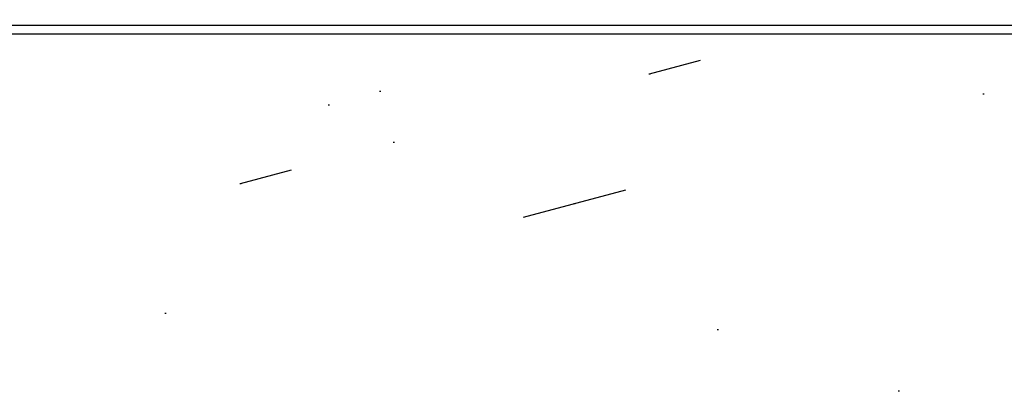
# Model space of a CAD drawing. Header units: millimetres. Extents: x 83969 to 163860, y -22594 to 4849.
# Tile 84 of 108: x 163455.69 to 163459.41, y -21347.99 to -21346.58. Entities that reach past the tile are written whole.
import ezdxf

# ---------------------------------------------------------------- set-up
doc = ezdxf.new("R2010")
doc.units = ezdxf.units.MM
doc.layers.get('0').update_dxf_attribs({"color": 251, "lineweight": 0})
doc.layers.add('! PT Opisy Legenda 2', color=7, linetype='Continuous')

# ---------------------------------------------------------------- blocks, each defined once
blk = doc.blocks.new('Panel QuickNet na 4 sloty_1U')
at = {"color": 0}
blk.add_line((2.222499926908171, 1.631873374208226e-07), (46.67249992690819, 1.631873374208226e-07), dxfattribs=at)
blk = doc.blocks.new('Panel zaślepiający 2U')
h = blk.add_hatch()
h.set_pattern_fill('GROUT', color=256, scale=0.25, angle=15, style=0)
h.set_pattern_definition([(15, (-221.187624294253, -203.5279369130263), (-0.3507189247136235, 2.535626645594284), [0.3175, -2.2225]), (15, (-221.1274679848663, -202.5257175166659), (-0.6574003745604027, 2.453451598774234), [0, -2.54]), (15, (-221.8009871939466, -203.6922870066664), (0.2626439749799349, 2.699976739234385), [0, -2.54]), (15, (-222.2940374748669, -201.8521983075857), (1.796051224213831, 3.110851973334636), [0.635, -4.445]), (15, (-220.0430735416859, -202.8925552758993), (-0.6574003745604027, 2.453451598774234), [0, -2.54]), (15, (-220.5742613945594, -203.3635868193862), (-0.04403747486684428, 2.617801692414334), [0, -2.54]), (15, (-220.3497549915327, -202.9747303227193), (-0.6574003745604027, 2.453451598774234), [0, -2.54]), (15, (-221.9873560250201, -201.7700232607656), (-0.6574003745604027, 2.453451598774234), [0, -2.54])])
h.paths.add_polyline_path([(46.67249973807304, 6.476403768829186e-08), (48.89499973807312, 6.476403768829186e-08), (48.89499973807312, 4.445000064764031), (48.89500005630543, 8.889999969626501), (46.67250005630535, 8.889999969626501), (46.67250005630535, 8.578849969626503, -0.9999999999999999), (46.36135005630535, 8.578849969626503), (46.36135005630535, 8.802988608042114), (2.533650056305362, 8.802988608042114), (2.533650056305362, 8.578849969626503, -0.9999999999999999), (2.222500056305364, 8.578849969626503), (2.222500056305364, 8.889999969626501), (5.630533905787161e-08, 8.889999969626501), (5.630533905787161e-08, 4.444999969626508), (-2.619269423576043e-07, 6.476403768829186e-08), (2.222499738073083, 6.476403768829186e-08), (2.222499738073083, 0.3111500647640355, -0.9999999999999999), (2.53364973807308, 0.3111500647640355), (2.53364973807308, 0.03924461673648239), (46.36134973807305, 0.03924461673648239), (46.36134973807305, 0.3111500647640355, -0.9999999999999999), (46.67249973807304, 0.3111500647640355)])
blk.add_line((46.36135005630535, 8.802988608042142), (2.533650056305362, 8.802988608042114))

msp = doc.modelspace()

# ---------------------------------------------------------------- block references
at = {"layer": '! PT Opisy Legenda 2', "xscale": 0.6288110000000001, "yscale": 0.6288110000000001, "zscale": 0.6288110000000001}
for name, p in [('Panel QuickNet na 4 sloty_1U', (163433.5296105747, -21346.60113977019)), ('Panel zaślepiający 2U', (163433.5187035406, -21352.17092112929))]:
    msp.add_blockref(name, p, dxfattribs=at)

doc.saveas('drawing.dxf')
